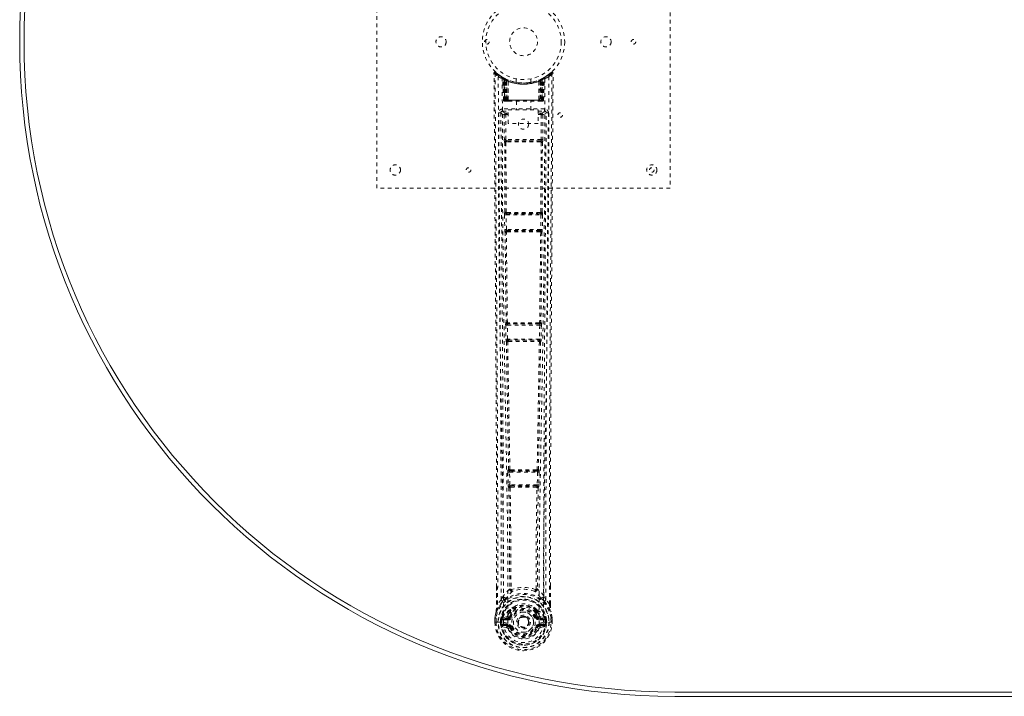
# Model space of a CAD drawing. Header units: inches. Extents: x 4.1 to 63.6, y 10.5 to 46.3.
# Tile 1 of 4: x 4.1 to 31, y 10.5 to 29. Entities that reach past the tile are written whole.
import ezdxf

# ---------------------------------------------------------------- set-up
doc = ezdxf.new("R2010")
doc.units = ezdxf.units.IN
doc.header["$MEASUREMENT"] = 0
doc.linetypes.add('SLD-Dashed', pattern=[0.075, 0.05, -0.025])
doc.linetypes.add('SLD-Solid', pattern=[0])

msp = doc.modelspace()

# ---------------------------------------------------------------- linework, layer by layer
at = {"color": 7, "linetype": 'SLD-Dashed', "lineweight": 0}
for p, q in [((13.845, 24.416), (13.845, 32.416)), ((21.845, 32.416), (21.845, 24.416)), ((17.276, 27.443), (17.263, 27.451)), ((17.282, 27.438), (17.268, 27.446)), ((17.291, 27.418), (17.277, 27.426)), ((17.298, 26.82), (17.277, 27.426)), ((17.312, 26.82), (17.291, 27.418)), ((17.361, 27.398), (17.294, 27.432)), ((17.31, 27.411), (17.33, 26.817)), ((18.396, 27.432), (18.329, 27.398)), ((18.357, 26.817), (18.38, 27.411)), ((18.378, 26.82), (18.399, 27.418)), ((18.491, 27.493), (18.389, 27.429)), ((18.392, 26.82), (18.413, 27.426)), ((18.413, 27.426), (18.399, 27.418)), ((18.427, 27.451), (18.414, 27.443)), ((18.602, 27.581), (18.5, 27.5)), ((18.652, 27.558), (18.622, 27.558)), ((17.378, 27.372), (17.31, 27.407)), ((17.33, 26.82), (17.31, 27.407)), ((17.337, 27.378), (17.349, 27.404)), ((17.337, 27.378), (17.337, 26.82)), ((17.338, 26.82), (17.339, 27.377)), ((17.339, 27.377), (17.351, 27.403)), ((17.35, 27.371), (17.363, 27.397)), ((17.351, 26.82), (17.35, 27.371)), ((17.362, 27.397), (17.361, 27.398)), ((17.369, 26.82), (17.369, 27.363)), ((17.378, 27.372), (17.379, 27.371)), ((17.397, 26.82), (17.378, 27.372)), ((17.379, 27.371), (17.398, 26.82)), ((17.382, 27.388), (17.381, 27.389)), ((17.424, 27.342), (17.421, 27.344)), ((17.426, 26.82), (17.421, 27.344)), ((17.428, 27.369), (17.423, 27.371)), ((17.424, 27.342), (17.428, 26.82)), ((17.645, 27.405), (17.645, 27.309)), ((18.045, 27.309), (18.045, 27.405)), ((18.261, 26.82), (18.266, 27.342)), ((18.267, 27.371), (18.262, 27.369)), ((18.269, 27.344), (18.264, 26.82)), ((18.269, 27.344), (18.266, 27.342)), ((18.292, 26.82), (18.311, 27.371)), ((18.312, 27.372), (18.293, 26.82)), ((18.309, 27.389), (18.308, 27.388)), ((18.311, 27.371), (18.312, 27.372)), ((18.38, 27.407), (18.312, 27.372)), ((18.321, 27.363), (18.321, 26.82)), ((18.325, 27.396), (18.327, 27.397)), ((18.329, 27.398), (18.328, 27.397)), ((18.339, 27.403), (18.351, 27.377)), ((18.339, 26.82), (18.34, 27.371)), ((18.34, 27.404), (18.353, 27.378)), ((18.351, 27.377), (18.352, 26.82)), ((18.353, 26.82), (18.353, 27.378)), ((18.36, 26.82), (18.38, 27.407)), ((17.298, 26.82), (17.312, 26.82)), ((17.325, 26.792), (17.329, 26.791)), ((17.33, 26.82), (17.397, 26.82)), ((17.33, 26.791), (17.33, 26.791)), ((18.352, 26.82), (17.338, 26.82)), ((17.342, 26.791), (17.351, 26.791)), ((17.351, 26.82), (18.339, 26.82)), ((17.36, 26.791), (17.414, 26.791)), ((17.369, 26.82), (17.37, 26.82)), ((18.321, 26.82), (17.37, 26.82)), ((17.398, 26.82), (17.397, 26.82)), ((17.426, 26.82), (17.428, 26.82)), ((17.428, 26.82), (18.261, 26.82)), ((17.428, 26.791), (17.435, 26.791)), ((17.436, 26.791), (18.254, 26.791)), ((17.65, 26.791), (17.65, 26.559)), ((18.04, 26.559), (18.04, 26.791)), ((18.255, 26.791), (18.262, 26.791)), ((18.261, 26.82), (18.264, 26.82)), ((18.276, 26.791), (18.33, 26.791)), ((18.293, 26.82), (18.292, 26.82)), ((18.293, 26.82), (18.36, 26.82)), ((18.339, 26.793), (18.339, 26.82)), ((18.339, 26.791), (18.348, 26.791)), ((18.378, 26.82), (18.392, 26.82)), ((17.226, 26.484), (17.226, 26.475)), ((17.226, 26.475), (17.226, 26.473)), ((17.271, 26.582), (17.271, 26.522)), ((18.419, 26.582), (17.271, 26.582)), ((17.271, 26.522), (17.43, 26.522)), ((17.318, 26.42), (17.321, 25.746)), ((17.318, 26.42), (17.363, 26.42)), ((17.366, 25.746), (17.363, 26.42)), ((17.378, 26.434), (17.378, 26.464)), ((17.43, 26.464), (17.378, 26.464)), ((17.43, 26.434), (17.378, 26.434)), ((17.43, 26.559), (18.242, 26.559)), ((17.43, 26.187), (17.43, 26.559)), ((18.242, 26.559), (18.242, 26.187)), ((18.242, 26.522), (18.419, 26.522)), ((18.312, 26.464), (18.242, 26.464)), ((18.312, 26.434), (18.242, 26.434)), ((18.312, 26.434), (18.312, 26.464)), ((18.327, 26.42), (18.324, 25.746)), ((18.372, 26.42), (18.369, 25.746)), ((18.419, 26.522), (18.419, 26.582)), ((18.464, 26.475), (18.464, 26.484)), ((18.464, 26.473), (18.464, 26.475)), ((18.242, 26.187), (17.43, 26.187)), ((17.329, 25.671), (17.331, 25.671)), ((17.331, 25.671), (17.339, 23.765)), ((17.372, 23.764), (17.363, 25.67)), ((18.324, 25.746), (17.366, 25.746)), ((17.375, 25.716), (17.374, 25.716)), ((18.316, 25.716), (17.374, 25.716)), ((18.316, 25.716), (18.315, 25.716)), ((18.326, 25.67), (18.318, 23.764)), ((18.359, 25.671), (18.351, 23.765)), ((18.359, 25.671), (18.36, 25.671)), ((21.845, 24.416), (13.845, 24.416)), ((17.328, 23.688), (17.332, 23.289)), ((17.339, 23.765), (17.334, 23.763)), ((17.372, 23.689), (18.317, 23.689)), ((17.377, 23.29), (17.372, 23.689)), ((17.379, 23.719), (17.384, 23.721)), ((18.311, 23.719), (17.379, 23.719)), ((17.389, 23.751), (17.389, 23.751)), ((18.301, 23.751), (18.301, 23.751)), ((18.306, 23.721), (18.311, 23.719)), ((18.317, 23.689), (18.313, 23.29)), ((18.355, 23.763), (18.351, 23.765)), ((18.362, 23.688), (18.357, 23.289)), ((17.332, 23.289), (17.333, 23.262)), ((17.341, 23.215), (17.343, 23.213)), ((18.313, 23.29), (17.377, 23.29)), ((17.388, 23.259), (17.386, 23.26)), ((17.386, 23.26), (18.304, 23.26)), ((18.304, 23.26), (18.302, 23.259)), ((18.347, 23.213), (18.349, 23.215)), ((18.357, 23.289), (18.356, 23.262)), ((17.371, 20.757), (17.364, 20.754)), ((17.409, 20.71), (17.415, 20.713)), ((18.281, 20.71), (17.409, 20.71)), ((17.421, 20.742), (17.421, 20.742)), ((18.269, 20.742), (18.269, 20.742)), ((18.274, 20.713), (18.281, 20.71)), ((18.326, 20.754), (18.319, 20.757)), ((17.358, 20.679), (17.366, 20.298)), ((17.403, 20.68), (18.287, 20.68)), ((17.411, 20.299), (17.403, 20.68)), ((18.287, 20.68), (18.279, 20.299)), ((18.332, 20.679), (18.324, 20.298)), ((17.366, 20.298), (17.367, 20.27)), ((17.376, 20.223), (17.378, 20.222)), ((18.279, 20.299), (17.411, 20.299)), ((17.423, 20.268), (17.421, 20.269)), ((17.421, 20.269), (18.269, 20.269)), ((18.269, 20.269), (18.267, 20.268)), ((18.311, 20.222), (18.314, 20.223)), ((18.324, 20.298), (18.322, 20.27)), ((17.437, 16.738), (17.425, 16.734)), ((17.462, 16.66), (18.228, 16.66)), ((17.473, 16.318), (17.462, 16.66)), ((17.47, 16.69), (17.482, 16.695)), ((18.22, 16.69), (17.47, 16.69)), ((18.208, 16.695), (18.22, 16.69)), ((18.228, 16.66), (18.217, 16.318)), ((18.252, 16.738), (18.264, 16.734)), ((17.417, 16.659), (17.428, 16.317)), ((18.272, 16.659), (18.262, 16.317)), ((17.428, 16.317), (17.43, 16.289)), ((17.441, 16.242), (17.445, 16.241)), ((18.217, 16.318), (17.473, 16.318)), ((17.49, 16.287), (17.486, 16.288)), ((17.486, 16.288), (18.204, 16.288)), ((18.204, 16.288), (18.2, 16.287)), ((18.245, 16.241), (18.248, 16.242)), ((18.262, 16.317), (18.26, 16.289)), ((17.109, 13.06), (17.109, 13.526)), ((17.466, 13.465), (17.466, 13.465)), ((17.504, 13.468), (17.504, 13.468)), ((18.186, 13.468), (18.186, 13.468)), ((18.224, 13.465), (18.224, 13.465)), ((18.581, 13.06), (18.581, 13.552)), ((17.235, 13.176), (17.138, 13.061)), ((17.294, 13.288), (17.235, 13.176)), ((18.455, 13.176), (18.396, 13.288)), ((18.552, 13.061), (18.455, 13.176)), ((17.473, 12.897), (17.485, 12.915)), ((18.205, 12.915), (18.217, 12.897)), ((17.065, 12.562), (17.066, 12.679)), ((17.066, 12.679), (17.065, 12.562)), ((17.066, 12.684), (17.066, 12.679)), ((17.096, 12.679), (17.095, 12.563)), ((17.216, 12.562), (17.217, 12.635)), ((17.217, 12.636), (17.246, 12.634)), ((17.217, 12.635), (17.217, 12.636)), ((17.246, 12.634), (17.246, 12.563)), ((17.247, 12.635), (17.25, 12.66)), ((17.247, 12.635), (17.252, 12.654)), ((17.252, 12.654), (17.252, 12.639)), ((17.252, 12.639), (17.252, 12.563)), ((17.261, 12.681), (17.258, 12.677)), ((17.261, 12.681), (17.271, 12.691)), ((17.387, 12.713), (17.271, 12.691)), ((17.271, 12.691), (17.271, 12.691)), ((17.271, 12.691), (17.271, 12.691)), ((17.287, 12.658), (17.416, 12.683)), ((17.287, 12.658), (17.287, 12.628)), ((17.416, 12.658), (17.287, 12.658)), ((17.416, 12.683), (17.416, 12.658)), ((17.416, 12.628), (17.416, 12.658)), ((17.467, 12.87), (17.467, 12.841)), ((17.471, 12.724), (17.498, 12.713)), ((17.49, 12.866), (17.49, 12.837)), ((18.192, 12.713), (18.219, 12.724)), ((18.2, 12.837), (18.199, 12.866)), ((18.223, 12.87), (18.223, 12.841)), ((18.274, 12.683), (18.403, 12.658)), ((18.274, 12.683), (18.274, 12.658)), ((18.403, 12.658), (18.274, 12.658)), ((18.274, 12.628), (18.274, 12.658)), ((18.419, 12.691), (18.303, 12.713)), ((18.403, 12.628), (18.403, 12.658)), ((18.419, 12.691), (18.429, 12.681)), ((18.432, 12.677), (18.429, 12.681)), ((18.437, 12.654), (18.438, 12.639)), ((18.443, 12.635), (18.437, 12.654)), ((18.438, 12.639), (18.438, 12.563)), ((18.443, 12.634), (18.473, 12.636)), ((18.444, 12.563), (18.443, 12.634)), ((18.473, 12.636), (18.473, 12.635)), ((18.473, 12.635), (18.473, 12.563)), ((18.595, 12.563), (18.594, 12.679)), ((18.624, 12.679), (18.624, 12.684)), ((18.625, 12.562), (18.624, 12.679)), ((18.625, 12.562), (18.624, 12.679)), ((17.065, 12.562), (17.069, 12.562)), ((17.069, 12.562), (17.122, 12.562)), ((17.122, 12.562), (17.145, 12.562)), ((17.145, 12.562), (17.148, 12.562)), ((17.148, 12.562), (17.296, 12.562)), ((17.252, 12.563), (17.246, 12.563)), ((17.269, 12.44), (17.388, 12.417)), ((17.416, 12.628), (17.287, 12.628)), ((17.3, 12.506), (17.3, 12.476)), ((17.3, 12.506), (17.416, 12.506)), ((17.416, 12.456), (17.3, 12.476)), ((17.3, 12.476), (17.416, 12.476)), ((17.416, 12.506), (17.416, 12.476)), ((17.416, 12.456), (17.416, 12.476)), ((17.498, 12.422), (17.476, 12.413)), ((17.688, 12.567), (17.689, 12.582)), ((17.689, 12.558), (17.688, 12.567)), ((18.214, 12.413), (18.192, 12.422)), ((18.214, 12.413), (18.268, 12.39)), ((18.403, 12.628), (18.274, 12.628)), ((18.274, 12.506), (18.274, 12.476)), ((18.274, 12.506), (18.39, 12.506)), ((18.39, 12.476), (18.274, 12.456)), ((18.274, 12.456), (18.274, 12.476)), ((18.274, 12.476), (18.39, 12.476)), ((18.302, 12.417), (18.42, 12.44)), ((18.39, 12.476), (18.39, 12.506)), ((18.393, 12.562), (18.541, 12.562)), ((18.438, 12.563), (18.444, 12.563)), ((18.541, 12.562), (18.544, 12.562)), ((18.544, 12.562), (18.567, 12.562)), ((18.567, 12.562), (18.621, 12.562)), ((18.621, 12.562), (18.625, 12.562))]:
    msp.add_line(p, q, dxfattribs=at)
at = {"color": 7, "linetype": 'SLD-Solid', "lineweight": 15}
for p, q in [((45.72, 10.659), (21.97, 10.659)), ((21.97, 10.659), (45.72, 10.659)), ((45.72, 10.541), (21.97, 10.541))]:
    msp.add_line(p, q, dxfattribs=at)
at = {"color": 7, "linetype": 'SLD-Dashed', "lineweight": 0, "flags": 128}
for points in [[(17.086, 27.578), (17.079, 27.582), (17.071, 27.584), (17.063, 27.585), (17.055, 27.584), (17.048, 27.58), (17.043, 27.575), (17.04, 27.568), (17.038, 27.561)], [(17.109, 13.526), (17.108, 16.684), (17.089, 20.308), (17.064, 23.933), (17.038, 27.558)], [(17.038, 27.558), (17.039, 27.558), (17.04, 27.558), (17.047, 27.558), (17.056, 27.558), (17.062, 27.558), (17.068, 27.558)], [(17.138, 13.061), (17.14, 13.911), (17.141, 14.8), (17.14, 15.73), (17.138, 16.695), (17.135, 17.486), (17.132, 18.117), (17.128, 18.791), (17.124, 19.508), (17.123, 19.704), (17.122, 19.904), (17.12, 20.106), (17.119, 20.311), (17.118, 20.429), (17.117, 20.678), (17.115, 20.95), (17.112, 21.384), (17.109, 21.865), (17.105, 22.395), (17.101, 22.972), (17.098, 23.36), (17.095, 23.766), (17.092, 24.213), (17.089, 24.657), (17.086, 25.072), (17.082, 25.563), (17.079, 26.008), (17.076, 26.408), (17.074, 26.763), (17.071, 27.073), (17.069, 27.338), (17.068, 27.559)], [(17.157, 27.464), (17.158, 25.369), (17.169, 23.274), (17.192, 21.182), (17.224, 19.092), (17.248, 17.78), (17.271, 16.47), (17.291, 15.164), (17.302, 13.861), (17.297, 12.562)], [(17.414, 12.538), (17.42, 14.011), (17.405, 15.49), (17.379, 16.974), (17.35, 18.46), (17.323, 19.948), (17.295, 21.812), (17.276, 23.676), (17.267, 25.542), (17.266, 27.409)], [(17.299, 27.43), (17.293, 27.431), (17.287, 27.427), (17.283, 27.421)], [(17.348, 27.401), (17.341, 27.407), (17.333, 27.412)], [(18.424, 27.409), (18.423, 25.542), (18.414, 23.676), (18.395, 21.812), (18.367, 19.948), (18.339, 18.46), (18.31, 16.974), (18.285, 15.49), (18.27, 14.011), (18.276, 12.538)], [(18.357, 27.412), (18.348, 27.407), (18.342, 27.401)], [(18.533, 27.464), (18.532, 25.369), (18.521, 23.274), (18.498, 21.182), (18.466, 19.092), (18.442, 17.78), (18.419, 16.47), (18.399, 15.164), (18.388, 13.861), (18.393, 12.562)], [(18.552, 13.061), (18.55, 13.756), (18.549, 14.483), (18.549, 15.245), (18.55, 16.039), (18.553, 16.823), (18.555, 17.493), (18.558, 18.126), (18.562, 18.799), (18.566, 19.513), (18.567, 19.709), (18.568, 19.907), (18.569, 20.108), (18.571, 20.311), (18.571, 20.426), (18.573, 20.672), (18.575, 20.941), (18.578, 21.372), (18.581, 21.853), (18.585, 22.384), (18.589, 22.964), (18.592, 23.355), (18.595, 23.765), (18.598, 24.17), (18.6, 24.552), (18.603, 24.919), (18.608, 25.54), (18.612, 26.114), (18.615, 26.641), (18.619, 27.123), (18.622, 27.558)], [(18.581, 13.552), (18.582, 16.684), (18.601, 20.308), (18.626, 23.933), (18.652, 27.558)], [(17.423, 27.371), (17.424, 27.37), (17.425, 27.368), (17.425, 27.365), (17.425, 27.362), (17.425, 27.358), (17.424, 27.354), (17.422, 27.349), (17.421, 27.344)], [(18.042, 27.309), (18.044, 27.309), (18.026, 27.306), (17.988, 27.301), (17.934, 27.295), (17.869, 27.292), (17.845, 27.291)], [(18.083, 27.315), (18.061, 27.31), (18.059, 27.309)], [(18.267, 27.371), (18.266, 27.37), (18.265, 27.368), (18.265, 27.365), (18.265, 27.362), (18.265, 27.358), (18.266, 27.354), (18.268, 27.349), (18.269, 27.344)], [(17.337, 26.82), (17.322, 26.82), (17.309, 26.82), (17.301, 26.82), (17.298, 26.82)], [(17.312, 26.82), (17.315, 26.82), (17.324, 26.82), (17.336, 26.82), (17.351, 26.82)], [(17.369, 26.82), (17.361, 26.82), (17.354, 26.82), (17.347, 26.82), (17.341, 26.82), (17.336, 26.82), (17.332, 26.82), (17.33, 26.82), (17.33, 26.82)], [(17.398, 26.82), (17.401, 26.82), (17.407, 26.82), (17.416, 26.82), (17.426, 26.82)], [(17.435, 26.791), (17.433, 26.792), (17.432, 26.794), (17.43, 26.796), (17.429, 26.8), (17.428, 26.804), (17.427, 26.809), (17.426, 26.815), (17.426, 26.82)], [(18.264, 26.82), (18.264, 26.815), (18.263, 26.809), (18.262, 26.804), (18.261, 26.8), (18.26, 26.796), (18.258, 26.794), (18.256, 26.792), (18.255, 26.791)], [(18.264, 26.82), (18.274, 26.82), (18.283, 26.82), (18.289, 26.82), (18.292, 26.82)], [(18.36, 26.82), (18.36, 26.82), (18.358, 26.82), (18.354, 26.82), (18.349, 26.82), (18.343, 26.82), (18.336, 26.82), (18.329, 26.82), (18.321, 26.82)], [(18.339, 26.82), (18.353, 26.82), (18.366, 26.82), (18.375, 26.82), (18.378, 26.82)], [(18.392, 26.82), (18.389, 26.82), (18.38, 26.82), (18.368, 26.82), (18.352, 26.82)], [(18.358, 26.812), (18.359, 26.814), (18.36, 26.82)], [(17.166, 26.477), (17.17, 25.849), (17.175, 25.187), (17.177, 24.917), (17.178, 24.71), (17.18, 24.519), (17.181, 24.296), (17.183, 24.037), (17.185, 23.746), (17.188, 23.423), (17.19, 23.074), (17.193, 22.748), (17.195, 22.448), (17.197, 22.174), (17.201, 21.604), (17.205, 20.947), (17.21, 20.291), (17.214, 19.672), (17.218, 18.991), (17.225, 17.84), (17.23, 16.676), (17.234, 15.494), (17.236, 14.332), (17.235, 13.176)], [(17.226, 26.477), (17.249, 26.448), (17.318, 26.42)], [(17.226, 26.477), (17.249, 23.179), (17.273, 19.882), (17.291, 16.585), (17.294, 13.288)], [(17.363, 26.465), (17.294, 26.493), (17.271, 26.522)], [(17.363, 26.465), (17.352, 26.463), (17.342, 26.459), (17.336, 26.452), (17.334, 26.444), (17.336, 26.436), (17.342, 26.428), (17.352, 26.423), (17.363, 26.42)], [(18.419, 26.522), (18.396, 26.493), (18.327, 26.465)], [(18.327, 26.42), (18.338, 26.423), (18.347, 26.428), (18.353, 26.436), (18.356, 26.444), (18.353, 26.452), (18.347, 26.459), (18.338, 26.463), (18.327, 26.465)], [(18.372, 26.42), (18.37, 26.42), (18.367, 26.42), (18.363, 26.42), (18.357, 26.42), (18.351, 26.42), (18.343, 26.42), (18.335, 26.42), (18.327, 26.42)], [(18.372, 26.42), (18.441, 26.448), (18.462, 26.474)], [(18.396, 13.288), (18.399, 16.585), (18.417, 19.882), (18.44, 23.179), (18.464, 26.477)], [(18.455, 13.176), (18.454, 14.404), (18.456, 15.635), (18.46, 16.879), (18.466, 18.14), (18.474, 19.354), (18.482, 20.568), (18.483, 20.74), (18.484, 20.918), (18.485, 21.1), (18.487, 21.287), (18.488, 21.479), (18.489, 21.605), (18.491, 21.82), (18.492, 22.062), (18.494, 22.332), (18.497, 22.651), (18.499, 23.002), (18.502, 23.385), (18.505, 23.742), (18.507, 24.061), (18.509, 24.323), (18.51, 24.552), (18.512, 24.747), (18.513, 24.837), (18.514, 24.972), (18.514, 25.105), (18.515, 25.236), (18.516, 25.367), (18.52, 25.934), (18.524, 26.477)], [(17.366, 25.746), (17.358, 25.746), (17.35, 25.746), (17.342, 25.746), (17.336, 25.746), (17.33, 25.746), (17.326, 25.746), (17.323, 25.746), (17.321, 25.746)], [(17.375, 25.716), (17.365, 25.714), (17.356, 25.71), (17.349, 25.705), (17.346, 25.697), (17.346, 25.689), (17.349, 25.682), (17.355, 25.675), (17.363, 25.67)], [(18.309, 25.684), (18.079, 25.684), (17.845, 25.684), (17.611, 25.684), (17.381, 25.684)], [(18.302, 25.715), (18.19, 25.715), (18.078, 25.715), (17.965, 25.715), (17.851, 25.715), (17.724, 25.715), (17.597, 25.715), (17.489, 25.715), (17.388, 25.715)], [(18.326, 25.67), (18.335, 25.675), (18.341, 25.682), (18.344, 25.689), (18.344, 25.697), (18.34, 25.704), (18.334, 25.71), (18.325, 25.714), (18.315, 25.716)], [(18.369, 25.746), (18.367, 25.746), (18.364, 25.746), (18.36, 25.746), (18.354, 25.746), (18.348, 25.746), (18.34, 25.746), (18.332, 25.746), (18.324, 25.746)], [(17.372, 23.689), (17.364, 23.689), (17.356, 23.689), (17.349, 23.688), (17.342, 23.688), (17.337, 23.688), (17.332, 23.688), (17.329, 23.688), (17.328, 23.688)], [(17.372, 23.764), (17.364, 23.759), (17.358, 23.753), (17.356, 23.745), (17.356, 23.738), (17.359, 23.731), (17.366, 23.726), (17.374, 23.722), (17.384, 23.721)], [(18.306, 23.721), (18.316, 23.722), (18.324, 23.726), (18.33, 23.731), (18.334, 23.738), (18.334, 23.745), (18.331, 23.753), (18.326, 23.759), (18.318, 23.764)], [(18.362, 23.688), (18.361, 23.688), (18.357, 23.688), (18.353, 23.688), (18.348, 23.688), (18.341, 23.688), (18.334, 23.689), (18.326, 23.689), (18.317, 23.689)], [(17.377, 23.29), (17.362, 23.29), (17.347, 23.29), (17.337, 23.289), (17.332, 23.289)], [(17.343, 23.213), (17.355, 21.985), (17.371, 20.757)], [(17.388, 23.259), (17.378, 23.258), (17.369, 23.254), (17.362, 23.248), (17.359, 23.24), (17.358, 23.232), (17.362, 23.224), (17.368, 23.217), (17.376, 23.212)], [(17.404, 20.755), (17.389, 21.983), (17.376, 23.212)], [(18.313, 23.212), (18.301, 21.983), (18.285, 20.755)], [(18.313, 23.212), (18.322, 23.217), (18.328, 23.224), (18.331, 23.232), (18.331, 23.24), (18.328, 23.248), (18.321, 23.254), (18.312, 23.258), (18.302, 23.259)], [(18.357, 23.289), (18.356, 23.289), (18.353, 23.289), (18.348, 23.29), (18.343, 23.29), (18.336, 23.29), (18.329, 23.29), (18.321, 23.29), (18.313, 23.29)], [(18.347, 23.213), (18.335, 21.985), (18.319, 20.757)], [(17.404, 20.755), (17.396, 20.75), (17.391, 20.744), (17.388, 20.737), (17.388, 20.729), (17.391, 20.723), (17.397, 20.718), (17.406, 20.714), (17.415, 20.713)], [(18.274, 20.713), (18.284, 20.714), (18.292, 20.718), (18.299, 20.723), (18.302, 20.729), (18.302, 20.737), (18.299, 20.744), (18.293, 20.75), (18.285, 20.755)], [(17.403, 20.68), (17.395, 20.68), (17.387, 20.68), (17.379, 20.679), (17.373, 20.679), (17.367, 20.679), (17.363, 20.679), (17.36, 20.679), (17.358, 20.679)], [(18.332, 20.679), (18.33, 20.679), (18.327, 20.679), (18.323, 20.679), (18.317, 20.679), (18.31, 20.679), (18.303, 20.68), (18.295, 20.68), (18.287, 20.68)], [(17.411, 20.299), (17.395, 20.298), (17.381, 20.298), (17.371, 20.298), (17.366, 20.298)], [(17.378, 20.222), (17.407, 18.478), (17.437, 16.738)], [(17.423, 20.268), (17.413, 20.266), (17.404, 20.262), (17.397, 20.256), (17.393, 20.248), (17.393, 20.24), (17.397, 20.232), (17.403, 20.225), (17.412, 20.22)], [(17.411, 20.299), (17.412, 20.288), (17.414, 20.278), (17.417, 20.272), (17.421, 20.269), (17.421, 20.269)], [(17.473, 16.735), (17.442, 18.475), (17.412, 20.22)], [(18.277, 20.22), (18.248, 18.475), (18.217, 16.735)], [(18.311, 20.222), (18.283, 18.478), (18.252, 16.738)], [(18.277, 20.22), (18.286, 20.225), (18.293, 20.232), (18.296, 20.24), (18.296, 20.248), (18.293, 20.256), (18.286, 20.262), (18.277, 20.266), (18.267, 20.268)], [(18.324, 20.298), (18.322, 20.298), (18.319, 20.298), (18.314, 20.298), (18.309, 20.298), (18.302, 20.298), (18.295, 20.298), (18.287, 20.299), (18.279, 20.299)], [(17.462, 16.66), (17.454, 16.66), (17.446, 16.66), (17.439, 16.66), (17.433, 16.659), (17.427, 16.659), (17.423, 16.659), (17.419, 16.659), (17.417, 16.659)], [(17.473, 16.735), (17.465, 16.73), (17.459, 16.724), (17.456, 16.717), (17.456, 16.71), (17.459, 16.704), (17.465, 16.699), (17.473, 16.696), (17.482, 16.695)], [(17.47, 16.69), (17.466, 16.688), (17.463, 16.681), (17.463, 16.677), (17.462, 16.672), (17.462, 16.666), (17.462, 16.66)], [(18.208, 16.695), (18.217, 16.696), (18.225, 16.699), (18.231, 16.704), (18.234, 16.71), (18.234, 16.717), (18.231, 16.724), (18.225, 16.73), (18.217, 16.735)], [(18.228, 16.66), (18.228, 16.666), (18.228, 16.672), (18.227, 16.677), (18.226, 16.681), (18.224, 16.688), (18.22, 16.69)], [(18.272, 16.659), (18.27, 16.659), (18.267, 16.659), (18.263, 16.659), (18.257, 16.659), (18.251, 16.66), (18.244, 16.66), (18.236, 16.66), (18.228, 16.66)], [(17.473, 16.318), (17.465, 16.318), (17.457, 16.318), (17.45, 16.318), (17.443, 16.317), (17.438, 16.317), (17.433, 16.317), (17.43, 16.317), (17.428, 16.317)], [(17.445, 16.241), (17.463, 14.855), (17.468, 13.474)], [(17.49, 16.287), (17.479, 16.286), (17.47, 16.281), (17.464, 16.275), (17.46, 16.267), (17.461, 16.258), (17.464, 16.25), (17.471, 16.242), (17.481, 16.237)], [(17.473, 16.318), (17.473, 16.313), (17.474, 16.307), (17.477, 16.297), (17.481, 16.291), (17.485, 16.289), (17.486, 16.288), (17.486, 16.288)], [(17.481, 16.237), (17.498, 14.85), (17.504, 13.468)], [(18.186, 13.468), (18.191, 14.85), (18.209, 16.237)], [(18.209, 16.237), (18.218, 16.242), (18.225, 16.25), (18.229, 16.258), (18.23, 16.267), (18.226, 16.275), (18.22, 16.281), (18.211, 16.286), (18.2, 16.287)], [(18.204, 16.288), (18.204, 16.288), (18.204, 16.288), (18.205, 16.289), (18.206, 16.289), (18.208, 16.291), (18.212, 16.297), (18.216, 16.307), (18.217, 16.313), (18.217, 16.318)], [(18.262, 16.317), (18.26, 16.317), (18.257, 16.317), (18.252, 16.317), (18.247, 16.317), (18.24, 16.318), (18.233, 16.318), (18.225, 16.318), (18.217, 16.318)], [(18.245, 16.241), (18.227, 14.855), (18.222, 13.474)], [(17.112, 13.527), (17.111, 13.343), (17.11, 13.061)], [(17.466, 13.465), (17.374, 13.382), (17.294, 13.288)], [(17.466, 13.465), (17.468, 13.455), (17.472, 13.446), (17.479, 13.44), (17.486, 13.437), (17.495, 13.437), (17.502, 13.441), (17.509, 13.448), (17.514, 13.458)], [(17.504, 13.468), (17.504, 13.466), (17.505, 13.464), (17.507, 13.461), (17.514, 13.458)], [(18.176, 13.458), (18.183, 13.461), (18.185, 13.464), (18.186, 13.466), (18.186, 13.468)], [(18.176, 13.458), (18.181, 13.448), (18.187, 13.441), (18.195, 13.437), (18.203, 13.437), (18.211, 13.44), (18.217, 13.446), (18.222, 13.455), (18.224, 13.465)], [(18.396, 13.288), (18.316, 13.382), (18.224, 13.465)], [(18.58, 13.061), (18.579, 13.341), (18.578, 13.552)], [(17.387, 13.239), (17.381, 13.233), (17.372, 13.224)], [(18.318, 13.224), (18.308, 13.233), (18.303, 13.239)], [(17.277, 13.136), (17.176, 13.013), (17.096, 12.858)], [(17.138, 13.061), (17.131, 13.061), (17.125, 13.061), (17.12, 13.061), (17.115, 13.061), (17.112, 13.061), (17.11, 13.061), (17.108, 13.061), (17.109, 13.06)], [(17.614, 13.005), (17.561, 12.977), (17.485, 12.915)], [(18.205, 12.915), (18.129, 12.977), (18.076, 13.005)], [(18.413, 13.136), (18.513, 13.013), (18.593, 12.858)], [(18.581, 13.06), (18.581, 13.061), (18.58, 13.061), (18.578, 13.061), (18.574, 13.061), (18.57, 13.061), (18.565, 13.061), (18.558, 13.061), (18.552, 13.061)], [(17.096, 12.858), (17.08, 12.78), (17.066, 12.684)], [(17.066, 12.679), (17.079, 12.773), (17.095, 12.847)], [(17.066, 12.684), (17.067, 12.683), (17.069, 12.683), (17.072, 12.683), (17.076, 12.682), (17.08, 12.681), (17.085, 12.681), (17.09, 12.68), (17.096, 12.679)], [(17.066, 12.679), (17.066, 12.679), (17.067, 12.679), (17.069, 12.679), (17.073, 12.679), (17.078, 12.679), (17.083, 12.679), (17.089, 12.679), (17.096, 12.679)], [(17.096, 12.858), (17.095, 12.853), (17.095, 12.847)], [(17.246, 12.634), (17.247, 12.634), (17.247, 12.635)], [(17.287, 12.628), (17.269, 12.631), (17.252, 12.639)], [(17.414, 12.735), (17.401, 12.718), (17.387, 12.713)], [(17.467, 12.841), (17.439, 12.794), (17.414, 12.735)], [(17.52, 12.823), (17.494, 12.779), (17.471, 12.724)], [(17.526, 12.701), (17.521, 12.704), (17.515, 12.706), (17.511, 12.708), (17.507, 12.709), (17.503, 12.711), (17.501, 12.712), (17.499, 12.713), (17.498, 12.713)], [(18.164, 12.701), (18.169, 12.704), (18.174, 12.706), (18.179, 12.708), (18.183, 12.709), (18.187, 12.711), (18.189, 12.712), (18.191, 12.713), (18.192, 12.713)], [(18.223, 12.841), (18.25, 12.794), (18.276, 12.735)], [(18.276, 12.735), (18.289, 12.718), (18.303, 12.713)], [(18.438, 12.639), (18.421, 12.631), (18.403, 12.628)], [(18.443, 12.635), (18.443, 12.634), (18.443, 12.634)], [(18.595, 12.847), (18.595, 12.853), (18.593, 12.858)], [(18.624, 12.684), (18.612, 12.77), (18.593, 12.858)], [(18.624, 12.684), (18.623, 12.683), (18.621, 12.683), (18.618, 12.683), (18.614, 12.682), (18.61, 12.681), (18.605, 12.681), (18.6, 12.68), (18.594, 12.679)], [(18.594, 12.679), (18.601, 12.679), (18.607, 12.679), (18.612, 12.679), (18.617, 12.679), (18.621, 12.679), (18.623, 12.679), (18.624, 12.679), (18.624, 12.679)], [(18.624, 12.679), (18.611, 12.773), (18.595, 12.847)], [(17.095, 12.563), (17.089, 12.563), (17.082, 12.563), (17.077, 12.563), (17.072, 12.563), (17.068, 12.562), (17.066, 12.562), (17.065, 12.562), (17.065, 12.562)], [(17.246, 12.563), (17.243, 12.563), (17.236, 12.563), (17.227, 12.562), (17.216, 12.562)], [(17.257, 12.489), (17.276, 12.502), (17.3, 12.506)], [(18.276, 12.538), (18.27, 12.459), (18.246, 12.383), (18.206, 12.313), (18.152, 12.251), (18.086, 12.202), (18.01, 12.165), (17.929, 12.143), (17.845, 12.135), (17.761, 12.143), (17.68, 12.165), (17.604, 12.202), (17.538, 12.251), (17.483, 12.313), (17.444, 12.383), (17.42, 12.459), (17.414, 12.538)], [(17.526, 12.433), (17.521, 12.431), (17.515, 12.429), (17.511, 12.427), (17.507, 12.425), (17.503, 12.424), (17.501, 12.423), (17.499, 12.422), (17.498, 12.422)], [(18.164, 12.433), (18.169, 12.431), (18.174, 12.429), (18.179, 12.427), (18.183, 12.425), (18.187, 12.424), (18.189, 12.423), (18.191, 12.422), (18.192, 12.422)], [(18.39, 12.506), (18.413, 12.502), (18.433, 12.489)], [(18.625, 12.562), (18.625, 12.562), (18.624, 12.562), (18.621, 12.562), (18.618, 12.562), (18.613, 12.562), (18.607, 12.562), (18.601, 12.563), (18.595, 12.563)]]:
    msp.add_lwpolyline(points, dxfattribs=at)
at = {"color": 7, "linetype": 'SLD-Dashed', "lineweight": 0}
for centre, radius in [((17.845, 28.416), 1.125), ((17.845, 28.416), 1.03), ((17.845, 28.416), 0.38), ((15.595, 28.416), 0.14), ((20.095, 28.416), 0.14), ((16.845, 28.416), 0.0625), ((20.845, 28.416), 0.0625), ((18.845, 26.416), 0.0625), ((17.845, 26.166), 0.14), ((14.345, 24.916), 0.141), ((21.345, 24.916), 0.14), ((16.345, 24.916), 0.0625), ((21.345, 24.916), 0.0625), ((17.845, 12.567), 0.7), ((17.845, 12.567), 0.69), ((17.845, 12.567), 0.623), ((17.845, 12.567), 0.32), ((17.845, 12.567), 0.275), ((17.845, 12.567), 0.188), ((17.845, 12.567), 0.156), ((17.845, 12.567), 0.142), ((17.845, 12.567), 0.14), ((17.845, 12.567), 0.138)]:
    msp.add_circle(centre, radius, dxfattribs=at)
at = {"color": 7, "linetype": 'SLD-Solid', "lineweight": 15}
for radius in [17.875, 17.757, 17.757]:
    msp.add_arc((21.97, 28.416), radius, 90, 270, dxfattribs=at)
at = {"color": 7, "linetype": 'SLD-Dashed', "lineweight": 0}
for centre, radius, start, end in [((17.068, 27.558), 0.03, 47.8377, 180.4024), ((17.834, 28.444), 1.19, 228.0518, 235.3491), ((15.928, 28.612), 1.552, 317.2547, 318.3617), ((17.845, 28.416), 1.157, 227.826, 312.1719), ((17.836, 28.404), 1.112, 227.9404, 235.3815), ((17.187, 27.464), 0.03, 55.9261, 179.6905), ((17.829, 28.647), 1.36, 240.3926, 245.5385), ((17.845, 28.416), 1.127, 235.3379, 240.4674), ((17.247, 27.425), 0.03, 1.9866, 58.9034), ((17.307, 27.396), 0.043, 114.1907, 162.9833), ((17.845, 28.448), 1.19, 240.8756, 299.1244), ((17.617, 28.02), 0.67, 239.3419, 241.6735), ((17.261, 27.417), 0.0299, 1.9035, 59.6833), ((17.797, 28.332), 1.031, 239.6508, 242.7016), ((17.837, 28.053), 0.841, 228.2344, 233.4756), ((17.845, 28.416), 1.127, 240.4663, 299.5337), ((17.82, 28.028), 0.807, 229.0513, 234.4341), ((17.28, 27.406), 0.0299, 1.8035, 60.7368), ((17.847, 28.421), 1.133, 240.7786, 245.6818), ((17.286, 27.41), 0.0234, 351.7263, 54.8967), ((17.839, 28.427), 1.14, 294.3337, 299.206), ((17.871, 28.027), 0.806, 305.5599, 310.9521), ((17.851, 28.056), 0.844, 306.532, 311.7558), ((18.41, 27.406), 0.0299, 119.2579, 178.2018), ((18.409, 27.408), 0.0278, 118.0232, 181.587), ((17.844, 28.418), 1.13, 298.6687, 300.3012), ((18.429, 27.417), 0.0299, 120.3092, 178.104), ((17.845, 28.416), 1.127, 299.5318, 304.6629), ((18.383, 27.396), 0.043, 17.025, 65.7978), ((18.427, 27.43), 0.0187, 140.8751, 203.075), ((18.443, 27.425), 0.03, 121.1031, 178.015), ((17.861, 28.648), 1.361, 294.4626, 299.6063), ((17.854, 28.404), 1.112, 304.6189, 312.0549), ((18.503, 27.464), 0.03, 0.3214, 124.0489), ((17.854, 28.446), 1.193, 304.6589, 311.9389), ((18.622, 27.558), 0.03, 359.5999, 132.162), ((18.512, 27.479), 0.135, 35.8215, 48.5687), ((17.826, 28.03), 0.808, 230.3295, 235.604), ((17.845, 28.415), 1.155, 244.0067, 295.9933), ((17.845, 28.415), 1.155, 244.6488, 295.3509), ((17.348, 27.371), 0.0297, 1.4794, 64.4666), ((17.349, 27.371), 0.0297, 1.4769, 64.5451), ((17.453, 27.335), 0.0883, 143.2313, 162.0639), ((17.845, 28.415), 1.156, 245.6757, 294.3248), ((17.805, 27.974), 0.737, 234.7514, 238.6287), ((17.394, 27.36), 0.0345, 328.9455, 15.1474), ((17.845, 28.38), 1.12, 247.9154, 292.0846), ((18.295, 27.36), 0.0345, 164.8525, 211.0545), ((17.884, 27.976), 0.74, 301.3933, 305.2424), ((18.227, 27.33), 0.0994, 18.8552, 35.5657), ((18.34, 27.371), 0.0297, 115.4604, 178.5249), ((18.342, 27.371), 0.0297, 115.5378, 178.5233), ((17.86, 28.036), 0.816, 304.4215, 309.6459), ((18.291, 27.359), 0.0503, 13.5473, 46.9933), ((17.328, 26.821), 0.03, 181.9942, 269.9952), ((17.329, 26.822), 0.0305, 182.345, 249.5984), ((17.342, 26.821), 0.03, 181.9778, 246.5017), ((17.342, 26.823), 0.0314, 237.5216, 270.7079), ((17.36, 26.821), 0.03, 181.9327, 269.9355), ((17.374, 26.839), 0.0478, 203.0006, 265.2648), ((17.372, 26.604), 0.192, 100.3698, 102.7239), ((17.364, 26.716), 0.0781, 99.4738, 105.032), ((17.947, 26.814), 0.596, 179.3677, 181.9724), ((19.065, 26.817), 1.695, 179.8775, 180.8562), ((17.427, 26.821), 0.0299, 181.7963, 269.8107), ((17.428, 26.821), 0.0299, 181.7963, 269.8107), ((17.463, 26.814), 0.0354, 169.2785, 219.2257), ((18.227, 26.814), 0.0354, 320.7623, 10.7248), ((18.262, 26.821), 0.0299, 270.1828, 358.2102), ((18.263, 26.821), 0.0299, 270.1893, 358.2037), ((17.839, 26.813), 0.482, 357.3775, 0.8209), ((18.324, 26.831), 0.0394, 264.2295, 324.8145), ((18.33, 26.821), 0.03, 270.0645, 358.0673), ((18.325, 26.711), 0.0834, 75.4918, 80.9062), ((18.348, 26.823), 0.0318, 269.3302, 299.9478), ((18.309, 26.889), 0.105, 294.0121, 319.1279), ((18.348, 26.821), 0.03, 293.8928, 358.0141), ((18.362, 26.821), 0.03, 270.0094, 358.0012), ((17.271, 26.477), 0.105, 90.0115, 180.4131), ((17.215, 21.572), 4.905, 89.8776, 90.5784), ((17.269, 26.48), 0.0425, 88.2387, 173.9205), ((17.363, 26.42), 0.0451, 90.4255, 180.0633), ((17.376, 26.638), 0.174, 265.5846, 270.6339), ((17.379, 26.418), 0.0164, 93.5348, 173.2608), ((18.314, 26.618), 0.154, 269.0371, 274.7438), ((18.311, 26.418), 0.0168, 7.7524, 85.4607), ((18.327, 26.42), 0.0451, 359.8926, 89.5747), ((18.419, 26.477), 0.105, 359.5873, 89.9882), ((18.421, 26.48), 0.0425, 6.0825, 91.7583), ((18.475, 21.571), 4.906, 89.4216, 90.1224), ((17.509, 25.729), 0.189, 175.004, 198.0058), ((17.375, 25.671), 0.0451, 91.3571, 180.0702), ((17.376, 25.671), 0.0451, 91.359, 180.0737), ((17.357, 26.037), 0.367, 265.8022, 270.9201), ((17.384, 25.663), 0.0214, 97.2341, 161.9789), ((17.406, 25.741), 0.0411, 172.7325, 216.8178), ((17.386, 25.787), 0.0721, 261.2516, 271.9862), ((17.421, 25.691), 0.0405, 143.8422, 189.766), ((18.305, 25.781), 0.0658, 267.4853, 279.2687), ((18.269, 25.691), 0.0404, 350.2332, 36.1742), ((18.307, 25.664), 0.0202, 15.8495, 84.9847), ((18.314, 25.671), 0.0451, 359.9287, 88.6386), ((18.288, 25.74), 0.037, 320.5893, 9.8604), ((18.315, 25.671), 0.0451, 359.9298, 88.6429), ((18.332, 26.047), 0.378, 269.1511, 274.1286), ((18.181, 25.729), 0.189, 341.9954, 4.9948), ((17.526, 23.708), 0.2, 163.9466, 185.6709), ((17.38, 23.764), 0.0451, 180.8845, 269.4879), ((17.366, 24.024), 0.26, 264.134, 271.4308), ((17.384, 23.766), 0.0451, 180.8818, 269.4741), ((17.391, 23.77), 0.0194, 197.4338, 264.4767), ((17.408, 23.696), 0.0366, 142.4536, 192.0273), ((17.395, 23.659), 0.0625, 88.4821, 99.9257), ((17.427, 23.745), 0.0381, 171.6924, 217.5852), ((17.845, -11.231), 34.985, 89.2531, 90.7469), ((17.845, -9.691), 33.416, 89.2308, 90.7692), ((18.263, 23.745), 0.0382, 322.4212, 8.2926), ((18.295, 23.656), 0.0657, 80.3524, 91.2414), ((18.299, 23.771), 0.0201, 276.8406, 341.249), ((18.306, 23.766), 0.0451, 270.5259, 359.1182), ((18.31, 23.764), 0.0451, 270.5061, 359.1215), ((18.282, 23.696), 0.0366, 347.9542, 37.5649), ((18.324, 24.024), 0.26, 268.5729, 275.8585), ((18.164, 23.708), 0.199, 354.3271, 16.059), ((17.444, 23.256), 0.111, 176.9544, 201.7369), ((17.386, 23.215), 0.0451, 90.5255, 180.4832), ((17.388, 23.214), 0.0451, 90.5352, 180.4824), ((17.369, 23.441), 0.229, 263.4322, 271.75), ((17.397, 23.206), 0.0213, 96.6842, 162.2782), ((17.415, 23.285), 0.0382, 171.976, 220.1825), ((17.4, 23.331), 0.0726, 260.4327, 271.2334), ((17.436, 23.233), 0.0421, 144.1707, 189.103), ((17.845, 57.44), 34.216, 269.2453, 270.7547), ((17.845, 56.835), 33.58, 269.2436, 270.7564), ((18.29, 23.327), 0.069, 268.4866, 279.8473), ((18.254, 23.233), 0.0421, 350.897, 35.8293), ((18.294, 23.206), 0.0205, 16.4216, 84.616), ((18.301, 23.214), 0.0451, 359.5193, 89.4631), ((18.275, 23.285), 0.0382, 319.8072, 8.026), ((18.304, 23.215), 0.0451, 359.5182, 89.4761), ((18.32, 23.441), 0.229, 268.2509, 276.5669), ((18.246, 23.256), 0.111, 338.2656, 3.0436), ((17.554, 20.7), 0.197, 164.2675, 186.2742), ((17.409, 20.755), 0.0451, 181.4395, 269.4865), ((17.416, 20.758), 0.0451, 181.4632, 269.4632), ((17.397, 20.918), 0.163, 260.6403, 272.5636), ((17.438, 20.688), 0.0358, 143.0258, 193.6759), ((17.422, 20.76), 0.0188, 197.2692, 264.6558), ((17.426, 20.651), 0.0632, 88.4932, 99.675), ((17.459, 20.736), 0.0389, 172.2598, 215.8014), ((17.845, -14.526), 35.271, 89.3109, 90.6891), ((17.845, -12.692), 33.408, 89.2843, 90.7157), ((18.231, 20.736), 0.0389, 324.2082, 7.7227), ((18.264, 20.647), 0.0666, 80.6105, 91.2244), ((18.267, 20.761), 0.0194, 276.5916, 341.4783), ((18.274, 20.758), 0.0451, 270.5338, 358.5428), ((18.28, 20.755), 0.0451, 270.5118, 358.5653), ((18.252, 20.688), 0.0358, 346.3347, 36.9636), ((18.293, 20.918), 0.163, 267.4348, 279.3618), ((18.136, 20.7), 0.197, 353.7212, 15.7407), ((17.475, 20.265), 0.108, 177.4321, 203.0754), ((17.421, 20.224), 0.0451, 90.5586, 181.0549), ((17.424, 20.223), 0.0451, 90.5711, 181.0586), ((17.405, 20.369), 0.15, 259.8341, 272.8704), ((17.433, 20.213), 0.0215, 96.4334, 163.0052), ((17.436, 20.347), 0.0805, 260.8883, 271.0665), ((17.476, 20.242), 0.046, 147.0739, 188.8952), ((17.845, 54.246), 34.014, 269.302, 270.698), ((17.845, 53.941), 33.676, 269.3066, 270.6934), ((18.253, 20.355), 0.0883, 269.3843, 278.6635), ((18.214, 20.242), 0.046, 351.1117, 32.9112), ((18.257, 20.214), 0.0208, 15.7387, 84.8154), ((18.266, 20.223), 0.0451, 358.9414, 89.4289), ((18.241, 20.294), 0.0377, 317.3757, 6.755), ((18.269, 20.224), 0.0451, 358.9481, 89.4384), ((18.285, 20.369), 0.15, 267.1296, 280.1659), ((18.215, 20.265), 0.108, 336.9318, 2.5617), ((17.568, 16.681), 0.152, 159.6112, 188.2541), ((17.471, 16.735), 0.0451, 182.0001, 269.2596), ((17.466, 16.845), 0.111, 255.0664, 273.4694), ((17.482, 16.74), 0.0451, 182.096, 269.2233), ((17.49, 16.74), 0.018, 197.5752, 264.6339), ((17.493, 16.626), 0.0696, 88.7817, 98.8479), ((17.845, -19.013), 35.737, 89.428, 90.572), ((17.529, 16.717), 0.0416, 173.3424, 211.5792), ((17.845, -16.657), 33.355, 89.3973, 90.6027), ((18.16, 16.717), 0.0416, 328.4196, 6.6588), ((18.197, 16.626), 0.0695, 81.1393, 91.223), ((18.199, 16.741), 0.0187, 276.6574, 341.1113), ((18.207, 16.74), 0.0451, 270.7768, 357.9085), ((18.224, 16.845), 0.111, 266.5371, 284.9309), ((18.219, 16.735), 0.0451, 270.7453, 357.995), ((18.122, 16.681), 0.152, 351.7473, 20.3874), ((17.514, 16.285), 0.0844, 177.2601, 210.5935), ((17.487, 16.243), 0.0451, 90.8699, 181.6264), ((17.49, 16.242), 0.0451, 90.8827, 181.6574), ((17.474, 16.342), 0.106, 254.1551, 273.575), ((17.502, 16.23), 0.0225, 96.3367, 162.7964), ((17.505, 16.394), 0.108, 262.0992, 270.4809), ((17.555, 16.26), 0.0557, 152.5963, 188.1277), ((17.845, 49.903), 33.652, 269.4124, 270.5876), ((17.845, 50.045), 33.761, 269.4239, 270.5761), ((18.186, 16.385), 0.0991, 269.1508, 278.2713), ((18.135, 16.26), 0.0556, 351.8568, 27.4165), ((18.188, 16.231), 0.0218, 15.9557, 84.9662), ((18.199, 16.242), 0.0451, 358.3452, 89.1161), ((18.203, 16.243), 0.0451, 358.3766, 89.1302), ((18.216, 16.342), 0.106, 266.4213, 285.8523), ((18.176, 16.285), 0.0844, 329.4099, 2.7379), ((17.454, 13.473), 0.0139, 327.426, 4.7506), ((17.527, 13.469), 0.0608, 183.4445, 287.2164), ((17.5, 13.559), 0.0911, 249.6657, 272.3785), ((17.845, 12.551), 0.965, 69.9317, 110.0878), ((17.594, 13.477), 0.0829, 193.6698, 233.2509), ((17.845, 12.623), 0.843, 69.1448, 110.8596), ((18.163, 13.469), 0.0608, 252.7828, 356.5524), ((18.096, 13.477), 0.0829, 306.7484, 346.3243), ((18.19, 13.559), 0.0911, 267.6223, 290.3312), ((18.235, 13.472), 0.0129, 173.7473, 214.0761), ((17.845, 12.567), 0.787, 8.4818, 171.5182), ((17.845, 12.567), 0.758, 8.4818, 171.5182), ((17.845, 12.567), 0.632, 6.2253, 173.7747), ((17.834, 13.761), 0.837, 224.2716, 228.2753), ((17.845, 12.567), 0.602, 6.4272, 169.3929), ((18.812, 11.567), 2.195, 131.0031, 134.3909), ((17.355, 13.291), 0.0608, 182.2683, 301.9289), ((18.112, 12.731), 0.885, 129.8473, 144.9792), ((17.578, 12.731), 0.885, 35.0185, 50.1583), ((18.335, 13.291), 0.0608, 238.0483, 357.7545), ((16.875, 11.565), 2.198, 45.6115, 48.9945), ((17.856, 13.761), 0.837, 311.7263, 315.7268), ((15.897, 13.033), 1.212, 351.1658, 1.2838), ((13.436, 13.718), 3.761, 346.773, 349.9382), ((17.706, 12.479), 0.489, 116.933, 155.6183), ((17.526, 12.922), 0.0423, 190.6975, 232.549), ((17.845, 12.557), 0.452, 38.3129, 141.6875), ((17.845, 12.567), 0.376, 22.774, 157.226), ((17.845, 12.532), 0.496, 45.9962, 134.0038), ((17.845, 12.573), 0.41, 37.5695, 142.4305), ((17.845, 12.567), 0.346, 22.7736, 157.2264), ((17.845, 12.588), 0.477, 60.9732, 119.0076), ((18.164, 12.922), 0.0414, 306.9689, 349.7922), ((17.982, 12.477), 0.491, 24.4638, 62.9724), ((22.26, 13.72), 3.767, 190.0645, 193.2244), ((19.793, 13.033), 1.212, 178.7164, 188.8328), ((17.359, 12.639), 0.107, 159.3375, 172.0958), ((17.286, 12.689), 0.0305, 202.714, 270.9838), ((17.65, 12.473), 0.437, 114.7124, 150.0429), ((17.417, 12.713), 0.03, 180.9389, 268.8965), ((17.445, 12.741), 0.031, 190.0447, 328.1947), ((17.411, 12.748), 0.0651, 274.9309, 338.6727), ((17.416, 12.747), 0.089, 270, 337.226), ((17.416, 12.747), 0.119, 270.0019, 337.2248), ((17.511, 12.874), 0.044, 149.5626, 185.1522), ((17.489, 12.925), 0.0585, 248.3916, 271.7952), ((17.497, 12.844), 0.0305, 185.7081, 317.3441), ((17.488, 12.895), 0.0583, 248.3161, 271.7998), ((17.523, 12.865), 0.0322, 133.2199, 178.751), ((17.52, 12.864), 0.0406, 221.7842, 268.7822), ((17.845, 12.567), 0.275, 90.0001, 269.9999), ((17.845, 12.567), 0.157, 65.086, 110.1115), ((17.845, 12.567), 0.275, 270.0001, 89.9999), ((18.274, 12.747), 0.119, 202.7764, 269.9981), ((18.193, 12.844), 0.0305, 222.6578, 354.2931), ((18.169, 12.864), 0.0406, 271.2145, 318.2157), ((17.779, 12.571), 0.466, 19.2241, 32.8216), ((18.167, 12.865), 0.0322, 1.249, 46.7801), ((18.274, 12.747), 0.089, 202.774, 270), ((18.201, 12.925), 0.0585, 268.191, 291.6202), ((18.202, 12.895), 0.0582, 268.193, 291.7022), ((18.179, 12.874), 0.044, 354.8469, 30.5415), ((18.245, 12.741), 0.031, 211.81, 349.9488), ((18.279, 12.748), 0.0651, 201.3299, 265.0665), ((18.04, 12.474), 0.436, 29.9207, 65.3109), ((18.273, 12.713), 0.0299, 271.037, 359.1276), ((18.403, 12.689), 0.0305, 269.012, 337.2859), ((18.361, 12.647), 0.0766, 5.3203, 23.2464), ((18.594, 12.679), 0.03, 0.3597, 5.4274), ((17.845, 12.567), 0.78, 180, 359.6393), ((17.845, 12.567), 0.78, 180.3688, 359.6312), ((17.845, 12.567), 0.75, 180.3649, 359.6351), ((17.845, 12.567), 0.629, 180.4519, 359.5481), ((17.845, 12.567), 0.599, 180.4517, 359.5483), ((17.845, 12.567), 0.593, 180.4496, 187.6091), ((17.461, 12.516), 0.206, 187.6578, 201.6586), ((17.299, 12.447), 0.0299, 88.0477, 192.1101), ((17.414, 12.833), 0.295, 246.6374, 270.0573), ((17.845, 12.558), 0.548, 179.5911, 0.4089), ((17.417, 12.426), 0.0301, 91.4509, 197.6205), ((17.379, 12.372), 0.0454, 22.4645, 78.715), ((17.416, 12.387), 0.119, 22.7725, 90.0008), ((17.416, 12.387), 0.089, 22.774, 90), ((17.41, 12.385), 0.0714, 22.8788, 85.2376), ((17.012, 13.441), 1.128, 291.2653, 294.2791), ((17.845, 12.567), 0.459, 202.774, 337.226), ((17.845, 12.567), 0.4, 202.774, 337.226), ((17.845, 12.567), 0.376, 202.774, 337.226), ((17.845, 12.567), 0.346, 202.7738, 337.2262), ((18.274, 12.387), 0.119, 89.9993, 157.2263), ((18.274, 12.387), 0.089, 90, 157.226), ((18.28, 12.385), 0.0714, 94.7424, 157.1413), ((18.311, 12.372), 0.0455, 101.3807, 157.4398), ((18.273, 12.426), 0.0301, 342.347, 88.5816), ((18.279, 12.819), 0.281, 269.3592, 293.9456), ((18.391, 12.447), 0.0299, 347.8923, 91.95), ((18.229, 12.516), 0.206, 338.3427, 352.3409), ((17.845, 12.567), 0.593, 352.3909, 359.5504), ((18.452, 11.744), 0.819, 88.5092, 90.5834)]:
    msp.add_arc(centre, radius, start, end, dxfattribs=at)

doc.saveas('drawing.dxf')
